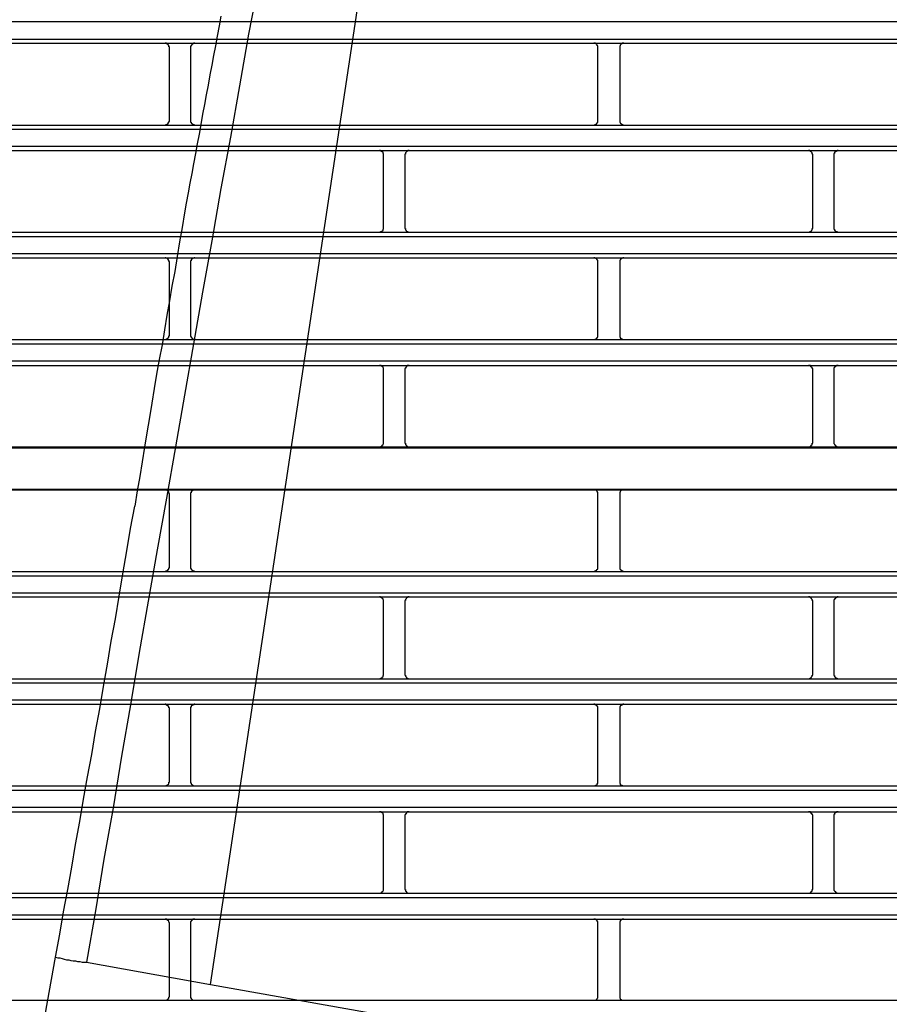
# Model space of a CAD drawing. Header units: millimetres. Extents: x 39871 to 53385, y 51832 to 57813.
# Tile 57 of 88: x 48556 to 48597, y 52684 to 52730. Entities that reach past the tile are written whole.
import ezdxf
from ezdxf import colors
from ezdxf.entities.mleader import LeaderData, LeaderLine
from ezdxf.math import Vec2, Vec3

# ---------------------------------------------------------------- set-up
doc = ezdxf.new("R2010")
doc.units = ezdxf.units.MM
doc.layers.add('AQUAREA', color=7, linetype='Continuous')
doc.layers.add('IS_KAN_OPIS', color=7, linetype='Continuous', lineweight=30)
doc.styles.add('ARIAL', font='ARIALN.TTF')

# ---------------------------------------------------------------- blocks, each defined once
blk = doc.blocks.new('SPLIT')
at = {"layer": 'AQUAREA'}
for points in [[(24621.49, -813.75), (24640.25, -689.15)], [(24628.07, -692.02), (24627.02, -697.97), (24625.9, -703.92), (24624.85, -709.87), (24623.8, -715.82), (24622.68, -721.77), (24621.63, -727.79), (24620.58, -733.74), (24619.53, -739.69), (24618.48, -745.64), (24617.43, -751.59), (24616.38, -757.54), (24615.33, -763.49), (24614.28, -769.44), (24613.23, -775.39), (24612.25, -781.41), (24611.2, -787.36), (24610.22, -793.31), (24609.17, -799.26), (24608.19, -805.21), (24607.14, -811.16)], [(24622.68, -701.82), (24622.47, -702.94), (24622.26, -704.13), (24622.05, -705.25), (24621.84, -706.37), (24621.63, -707.49), (24621.42, -708.61), (24621.21, -709.8), (24621, -710.92), (24620.79, -712.04), (24620.58, -713.16), (24620.37, -714.35), (24620.16, -715.47), (24619.95, -716.59), (24619.74, -717.71), (24619.53, -718.9), (24619.32, -720.02), (24619.11, -721.14), (24618.9, -722.26), (24618.69, -723.45), (24618.48, -724.57)], [(24308.59, -702.45), (24877.69, -702.45)], [(24308.59, -704.48), (24877.69, -704.48)], [(24308.59, -704.97), (24877.69, -704.97)], [(24616.73, -705.46), (24616.73, -705.46), (24616.73, -705.39), (24616.66, -705.39), (24616.66, -705.32), (24616.66, -705.25), (24616.66, -705.18), (24616.59, -705.18), (24616.59, -705.11), (24616.52, -705.11), (24616.52, -705.04), (24616.45, -705.04), (24616.38, -705.04), (24616.38, -704.97), (24616.31, -704.97), (24616.24, -704.97)], [(24616.73, -713.93), (24616.73, -705.46)], [(24619.67, -704.97), (24619.67, -704.97), (24619.6, -704.97), (24619.53, -704.97), (24619.46, -705.04), (24619.39, -705.04), (24619.39, -705.11), (24619.32, -705.11), (24619.32, -705.18), (24619.25, -705.18), (24619.25, -705.25), (24619.25, -705.32), (24619.18, -705.32), (24619.18, -705.39), (24619.18, -705.46)], [(24619.18, -705.46), (24619.18, -713.93)], [(24666.29, -705.46), (24666.29, -705.46), (24666.29, -705.39), (24666.29, -705.32), (24666.29, -705.25), (24666.22, -705.25), (24666.22, -705.18), (24666.15, -705.11), (24666.08, -705.04), (24666.01, -705.04), (24666.01, -704.97), (24665.94, -704.97), (24665.87, -704.97), (24665.8, -704.97)], [(24666.29, -713.93), (24666.29, -705.46)], [(24669.3, -704.97), (24669.3, -704.97), (24669.23, -704.97), (24669.16, -704.97), (24669.09, -704.97), (24669.09, -705.04), (24669.02, -705.04), (24668.95, -705.11), (24668.88, -705.18), (24668.88, -705.25), (24668.81, -705.25), (24668.81, -705.32), (24668.81, -705.39), (24668.81, -705.46)], [(24668.81, -705.46), (24668.81, -713.93)], [(24308.59, -714.42), (24877.69, -714.42)], [(24616.24, -714.42), (24616.24, -714.42), (24616.31, -714.42), (24616.31, -714.35), (24616.38, -714.35), (24616.45, -714.35), (24616.52, -714.28), (24616.59, -714.28), (24616.59, -714.21), (24616.59, -714.14), (24616.66, -714.14), (24616.66, -714.07), (24616.66, -714), (24616.73, -714), (24616.73, -713.93)], [(24619.18, -713.93), (24619.18, -713.93), (24619.18, -714), (24619.18, -714.07), (24619.25, -714.07), (24619.25, -714.14), (24619.25, -714.21), (24619.32, -714.21), (24619.32, -714.28), (24619.39, -714.28), (24619.39, -714.35), (24619.46, -714.35), (24619.53, -714.35), (24619.6, -714.35), (24619.6, -714.42), (24619.67, -714.42)], [(24665.8, -714.42), (24665.8, -714.42), (24665.87, -714.42), (24665.94, -714.42), (24665.94, -714.35), (24666.01, -714.35), (24666.08, -714.35), (24666.08, -714.28), (24666.15, -714.28), (24666.15, -714.21), (24666.22, -714.21), (24666.22, -714.14), (24666.29, -714.14), (24666.29, -714.07), (24666.29, -714), (24666.29, -713.93)], [(24668.81, -713.93), (24668.81, -713.93), (24668.81, -714), (24668.81, -714.07), (24668.81, -714.14), (24668.88, -714.14), (24668.88, -714.21), (24668.95, -714.21), (24668.95, -714.28), (24669.02, -714.28), (24669.02, -714.35), (24669.09, -714.35), (24669.16, -714.35), (24669.16, -714.42), (24669.23, -714.42), (24669.3, -714.42)], [(24308.59, -714.91), (24877.69, -714.91)], [(24308.59, -716.87), (24877.69, -716.87)], [(24308.59, -717.36), (24877.69, -717.36)], [(24641.51, -717.85), (24641.51, -717.85), (24641.51, -717.78), (24641.51, -717.71), (24641.44, -717.71), (24641.44, -717.64), (24641.44, -717.57), (24641.37, -717.57), (24641.37, -717.5), (24641.3, -717.5), (24641.3, -717.43), (24641.23, -717.43), (24641.16, -717.43), (24641.16, -717.36), (24641.09, -717.36), (24641.02, -717.36)], [(24641.51, -726.32), (24641.51, -717.85)], [(24644.45, -717.36), (24644.45, -717.36), (24644.38, -717.36), (24644.31, -717.36), (24644.31, -717.43), (24644.24, -717.43), (24644.17, -717.43), (24644.17, -717.5), (24644.1, -717.5), (24644.1, -717.57), (24644.03, -717.64), (24644.03, -717.71), (24644.03, -717.78), (24643.96, -717.78), (24643.96, -717.85)], [(24643.96, -717.85), (24643.96, -726.32)], [(24691.14, -717.85), (24691.14, -717.85), (24691.14, -717.78), (24691.07, -717.78), (24691.07, -717.71), (24691.07, -717.64), (24691, -717.57), (24691, -717.5), (24690.93, -717.5), (24690.93, -717.43), (24690.86, -717.43), (24690.79, -717.43), (24690.79, -717.36), (24690.72, -717.36), (24690.65, -717.36)], [(24691.14, -726.32), (24691.14, -717.85)], [(24694.08, -717.36), (24694.08, -717.36), (24694.01, -717.36), (24693.94, -717.36), (24693.94, -717.43), (24693.87, -717.43), (24693.8, -717.43), (24693.8, -717.5), (24693.73, -717.5), (24693.73, -717.57), (24693.66, -717.57), (24693.66, -717.64), (24693.66, -717.71), (24693.59, -717.71), (24693.59, -717.78), (24693.59, -717.85)], [(24693.59, -717.85), (24693.59, -726.32)], [(24618.48, -724.57), (24618.2, -726.25), (24617.92, -727.93), (24617.64, -729.61), (24617.36, -731.36), (24617.01, -733.04), (24616.73, -734.72), (24616.45, -736.4), (24616.17, -738.08), (24615.89, -739.83), (24615.54, -741.51), (24615.26, -743.19), (24614.98, -744.87), (24614.7, -746.55), (24614.42, -748.23), (24614.14, -749.98), (24613.86, -751.66), (24613.58, -753.34), (24613.3, -755.02), (24613.02, -756.7), (24612.74, -758.45)], [(24308.59, -726.81), (24877.69, -726.81)], [(24641.02, -726.81), (24641.02, -726.81), (24641.09, -726.81), (24641.16, -726.81), (24641.16, -726.74), (24641.23, -726.74), (24641.3, -726.74), (24641.3, -726.67), (24641.37, -726.67), (24641.37, -726.6), (24641.44, -726.6), (24641.44, -726.53), (24641.44, -726.46), (24641.51, -726.46), (24641.51, -726.39), (24641.51, -726.32)], [(24643.96, -726.32), (24643.96, -726.32), (24643.96, -726.39), (24644.03, -726.39), (24644.03, -726.46), (24644.03, -726.53), (24644.1, -726.6), (24644.1, -726.67), (24644.17, -726.67), (24644.17, -726.74), (24644.24, -726.74), (24644.31, -726.74), (24644.31, -726.81), (24644.38, -726.81), (24644.45, -726.81)], [(24690.65, -726.81), (24690.65, -726.81), (24690.72, -726.81), (24690.79, -726.81), (24690.79, -726.74), (24690.86, -726.74), (24690.93, -726.74), (24690.93, -726.67), (24691, -726.67), (24691, -726.6), (24691.07, -726.53), (24691.07, -726.46), (24691.07, -726.39), (24691.14, -726.39), (24691.14, -726.32)], [(24693.59, -726.32), (24693.59, -726.32), (24693.59, -726.39), (24693.59, -726.46), (24693.66, -726.46), (24693.66, -726.53), (24693.66, -726.6), (24693.73, -726.6), (24693.73, -726.67), (24693.8, -726.67), (24693.8, -726.74), (24693.87, -726.74), (24693.94, -726.74), (24693.94, -726.81), (24694.01, -726.81), (24694.08, -726.81)], [(24308.59, -727.3), (24877.69, -727.3)], [(24308.59, -729.26), (24877.69, -729.26)], [(24308.59, -729.75), (24877.69, -729.75)], [(24616.73, -730.24), (24616.73, -730.24), (24616.73, -730.17), (24616.66, -730.17), (24616.66, -730.1), (24616.66, -730.03), (24616.59, -730.03), (24616.59, -729.96), (24616.59, -729.89), (24616.52, -729.89), (24616.45, -729.82), (24616.38, -729.82), (24616.31, -729.82), (24616.31, -729.75), (24616.24, -729.75)], [(24616.73, -738.71), (24616.73, -730.24)], [(24619.67, -729.75), (24619.67, -729.75), (24619.6, -729.75), (24619.6, -729.82), (24619.53, -729.82), (24619.46, -729.82), (24619.39, -729.82), (24619.39, -729.89), (24619.32, -729.89), (24619.32, -729.96), (24619.25, -729.96), (24619.25, -730.03), (24619.25, -730.1), (24619.18, -730.1), (24619.18, -730.17), (24619.18, -730.24)], [(24619.18, -730.24), (24619.18, -738.71)], [(24666.29, -730.24), (24666.29, -730.24), (24666.29, -730.17), (24666.29, -730.1), (24666.29, -730.03), (24666.22, -730.03), (24666.22, -729.96), (24666.15, -729.96), (24666.15, -729.89), (24666.08, -729.89), (24666.08, -729.82), (24666.01, -729.82), (24665.94, -729.82), (24665.94, -729.75), (24665.87, -729.75), (24665.8, -729.75)], [(24666.29, -738.71), (24666.29, -730.24)], [(24669.3, -729.75), (24669.3, -729.75), (24669.23, -729.75), (24669.16, -729.75), (24669.16, -729.82), (24669.09, -729.82), (24669.02, -729.82), (24669.02, -729.89), (24668.95, -729.89), (24668.95, -729.96), (24668.88, -729.96), (24668.88, -730.03), (24668.81, -730.03), (24668.81, -730.1), (24668.81, -730.17), (24668.81, -730.24)], [(24668.81, -730.24), (24668.81, -738.71)], [(24308.59, -739.2), (24877.69, -739.2)], [(24616.24, -739.2), (24616.24, -739.2), (24616.31, -739.2), (24616.38, -739.2), (24616.38, -739.13), (24616.45, -739.13), (24616.52, -739.13), (24616.52, -739.06), (24616.59, -739.06), (24616.59, -738.99), (24616.66, -738.99), (24616.66, -738.92), (24616.66, -738.85), (24616.66, -738.78), (24616.73, -738.78), (24616.73, -738.71)], [(24619.18, -738.71), (24619.18, -738.71), (24619.18, -738.78), (24619.18, -738.85), (24619.25, -738.85), (24619.25, -738.92), (24619.25, -738.99), (24619.32, -738.99), (24619.32, -739.06), (24619.39, -739.06), (24619.39, -739.13), (24619.46, -739.13), (24619.53, -739.2), (24619.6, -739.2), (24619.67, -739.2)], [(24665.8, -739.2), (24665.8, -739.2), (24665.87, -739.2), (24665.94, -739.2), (24666.01, -739.2), (24666.01, -739.13), (24666.08, -739.13), (24666.15, -739.06), (24666.22, -739.06), (24666.22, -738.99), (24666.22, -738.92), (24666.29, -738.92), (24666.29, -738.85), (24666.29, -738.78), (24666.29, -738.71)], [(24668.81, -738.71), (24668.81, -738.71), (24668.81, -738.78), (24668.81, -738.85), (24668.81, -738.92), (24668.88, -738.92), (24668.88, -738.99), (24668.88, -739.06), (24668.95, -739.06), (24669.02, -739.13), (24669.09, -739.13), (24669.09, -739.2), (24669.16, -739.2), (24669.23, -739.2), (24669.3, -739.2)], [(24308.59, -739.69), (24877.69, -739.69)], [(24308.59, -741.65), (24877.69, -741.65)], [(24308.59, -742.21), (24877.69, -742.21)], [(24641.51, -742.7), (24641.51, -742.63), (24641.51, -742.56), (24641.51, -742.49), (24641.44, -742.49), (24641.44, -742.42), (24641.44, -742.35), (24641.37, -742.35), (24641.37, -742.28), (24641.3, -742.28), (24641.23, -742.28), (24641.23, -742.21), (24641.16, -742.21), (24641.09, -742.21), (24641.02, -742.21)], [(24641.51, -751.1), (24641.51, -742.7)], [(24644.45, -742.21), (24644.45, -742.21), (24644.38, -742.21), (24644.31, -742.21), (24644.24, -742.21), (24644.24, -742.28), (24644.17, -742.28), (24644.17, -742.35), (24644.1, -742.35), (24644.1, -742.42), (24644.03, -742.42), (24644.03, -742.49), (24644.03, -742.56), (24643.96, -742.56), (24643.96, -742.63), (24643.96, -742.7)], [(24643.96, -742.7), (24643.96, -751.1)], [(24691.14, -742.7), (24691.14, -742.63), (24691.14, -742.56), (24691.07, -742.56), (24691.07, -742.49), (24691.07, -742.42), (24691, -742.42), (24691, -742.35), (24690.93, -742.35), (24690.93, -742.28), (24690.86, -742.28), (24690.86, -742.21), (24690.79, -742.21), (24690.72, -742.21), (24690.65, -742.21)], [(24691.14, -751.1), (24691.14, -742.7)], [(24694.08, -742.21), (24694.08, -742.21), (24694.01, -742.21), (24693.94, -742.21), (24693.87, -742.21), (24693.87, -742.28), (24693.8, -742.28), (24693.73, -742.28), (24693.73, -742.35), (24693.66, -742.35), (24693.66, -742.42), (24693.66, -742.49), (24693.59, -742.49), (24693.59, -742.56), (24693.59, -742.63), (24693.59, -742.7)], [(24693.59, -742.7), (24693.59, -751.1)], [(24308.59, -751.59), (24877.69, -751.59)], [(24308.59, -751.73), (24877.69, -751.73)], [(24641.02, -751.59), (24641.02, -751.59), (24641.09, -751.59), (24641.16, -751.59), (24641.23, -751.59), (24641.23, -751.52), (24641.3, -751.52), (24641.3, -751.45), (24641.37, -751.45), (24641.37, -751.38), (24641.44, -751.38), (24641.44, -751.31), (24641.51, -751.24), (24641.51, -751.17), (24641.51, -751.1)], [(24643.96, -751.1), (24643.96, -751.1), (24643.96, -751.17), (24644.03, -751.17), (24644.03, -751.24), (24644.03, -751.31), (24644.03, -751.38), (24644.1, -751.38), (24644.1, -751.45), (24644.17, -751.45), (24644.17, -751.52), (24644.24, -751.52), (24644.31, -751.59), (24644.38, -751.59), (24644.45, -751.59)], [(24690.65, -751.59), (24690.65, -751.59), (24690.72, -751.59), (24690.79, -751.59), (24690.86, -751.52), (24690.93, -751.52), (24690.93, -751.45), (24691, -751.45), (24691, -751.38), (24691.07, -751.38), (24691.07, -751.31), (24691.07, -751.24), (24691.07, -751.17), (24691.14, -751.17), (24691.14, -751.1)], [(24693.59, -751.1), (24693.59, -751.1), (24693.59, -751.17), (24693.59, -751.24), (24693.66, -751.31), (24693.66, -751.38), (24693.73, -751.38), (24693.73, -751.45), (24693.8, -751.45), (24693.8, -751.52), (24693.87, -751.52), (24693.87, -751.59), (24693.94, -751.59), (24694.01, -751.59), (24694.08, -751.59)], [(24308.59, -756.49), (24877.69, -756.49)], [(24308.59, -756.56), (24877.69, -756.56)], [(24616.73, -757.05), (24616.73, -757.05), (24616.73, -756.98), (24616.66, -756.98), (24616.66, -756.91), (24616.66, -756.84), (24616.66, -756.77), (24616.59, -756.77), (24616.59, -756.7), (24616.52, -756.7), (24616.52, -756.63), (24616.45, -756.63), (24616.38, -756.63), (24616.38, -756.56), (24616.31, -756.56), (24616.24, -756.56)], [(24619.67, -756.56), (24619.67, -756.56), (24619.6, -756.56), (24619.53, -756.56), (24619.46, -756.63), (24619.39, -756.63), (24619.39, -756.7), (24619.32, -756.7), (24619.32, -756.77), (24619.25, -756.77), (24619.25, -756.84), (24619.25, -756.91), (24619.18, -756.91), (24619.18, -756.98), (24619.18, -757.05)], [(24666.29, -757.05), (24666.29, -757.05), (24666.29, -756.98), (24666.29, -756.91), (24666.29, -756.84), (24666.22, -756.84), (24666.22, -756.77), (24666.15, -756.7), (24666.08, -756.63), (24666.01, -756.63), (24666.01, -756.56), (24665.94, -756.56), (24665.87, -756.56), (24665.8, -756.56)], [(24669.3, -756.56), (24669.3, -756.56), (24669.23, -756.56), (24669.16, -756.56), (24669.09, -756.56), (24669.09, -756.63), (24669.02, -756.63), (24668.95, -756.7), (24668.88, -756.77), (24668.88, -756.84), (24668.81, -756.84), (24668.81, -756.91), (24668.81, -756.98), (24668.81, -757.05)], [(24616.73, -765.52), (24616.73, -757.05)], [(24619.18, -757.05), (24619.18, -765.52)], [(24666.29, -765.52), (24666.29, -757.05)], [(24668.81, -757.05), (24668.81, -765.52)], [(24603.57, -810.6), (24604.06, -807.94), (24604.48, -805.35), (24604.97, -802.76), (24605.46, -800.17), (24605.88, -797.58), (24606.37, -794.92), (24606.79, -792.33), (24607.28, -789.74), (24607.77, -787.15), (24608.19, -784.49), (24608.68, -781.9), (24609.1, -779.31), (24609.59, -776.72), (24610.01, -774.06), (24610.5, -771.47), (24610.92, -768.88), (24611.34, -766.29), (24611.83, -763.63), (24612.25, -761.04), (24612.74, -758.45)], [(24616.24, -766.01), (24616.24, -766.01), (24616.31, -766.01), (24616.31, -765.94), (24616.38, -765.94), (24616.45, -765.94), (24616.52, -765.87), (24616.59, -765.87), (24616.59, -765.8), (24616.59, -765.73), (24616.66, -765.73), (24616.66, -765.66), (24616.66, -765.59), (24616.73, -765.59), (24616.73, -765.52)], [(24619.18, -765.52), (24619.18, -765.52), (24619.18, -765.59), (24619.18, -765.66), (24619.25, -765.66), (24619.25, -765.73), (24619.25, -765.8), (24619.32, -765.8), (24619.32, -765.87), (24619.39, -765.87), (24619.39, -765.94), (24619.46, -765.94), (24619.53, -765.94), (24619.6, -765.94), (24619.6, -766.01), (24619.67, -766.01)], [(24665.8, -766.01), (24665.8, -766.01), (24665.87, -766.01), (24665.94, -766.01), (24665.94, -765.94), (24666.01, -765.94), (24666.08, -765.94), (24666.08, -765.87), (24666.15, -765.87), (24666.15, -765.8), (24666.22, -765.8), (24666.22, -765.73), (24666.29, -765.73), (24666.29, -765.66), (24666.29, -765.59), (24666.29, -765.52)], [(24668.81, -765.52), (24668.81, -765.52), (24668.81, -765.59), (24668.81, -765.66), (24668.81, -765.73), (24668.88, -765.73), (24668.88, -765.8), (24668.95, -765.8), (24668.95, -765.87), (24669.02, -765.87), (24669.02, -765.94), (24669.09, -765.94), (24669.16, -765.94), (24669.16, -766.01), (24669.23, -766.01), (24669.3, -766.01)], [(24308.59, -766.01), (24877.69, -766.01)], [(24308.59, -766.5), (24877.69, -766.5)], [(24308.59, -768.46), (24877.69, -768.46)], [(24308.59, -768.95), (24877.69, -768.95)], [(24641.51, -769.44), (24641.51, -769.44), (24641.51, -769.37), (24641.51, -769.3), (24641.44, -769.3), (24641.44, -769.23), (24641.44, -769.16), (24641.37, -769.16), (24641.37, -769.09), (24641.3, -769.09), (24641.3, -769.02), (24641.23, -769.02), (24641.16, -769.02), (24641.16, -768.95), (24641.09, -768.95), (24641.02, -768.95)], [(24644.45, -768.95), (24644.45, -768.95), (24644.38, -768.95), (24644.31, -768.95), (24644.31, -769.02), (24644.24, -769.02), (24644.17, -769.02), (24644.17, -769.09), (24644.1, -769.09), (24644.1, -769.16), (24644.03, -769.23), (24644.03, -769.3), (24644.03, -769.37), (24643.96, -769.37), (24643.96, -769.44)], [(24691.14, -769.44), (24691.14, -769.44), (24691.14, -769.37), (24691.07, -769.37), (24691.07, -769.3), (24691.07, -769.23), (24691, -769.16), (24691, -769.09), (24690.93, -769.09), (24690.93, -769.02), (24690.86, -769.02), (24690.79, -769.02), (24690.79, -768.95), (24690.72, -768.95), (24690.65, -768.95)], [(24694.08, -768.95), (24694.08, -768.95), (24694.01, -768.95), (24693.94, -768.95), (24693.94, -769.02), (24693.87, -769.02), (24693.8, -769.02), (24693.8, -769.09), (24693.73, -769.09), (24693.73, -769.16), (24693.66, -769.16), (24693.66, -769.23), (24693.66, -769.3), (24693.59, -769.3), (24693.59, -769.37), (24693.59, -769.44)], [(24641.51, -777.91), (24641.51, -769.44)], [(24643.96, -769.44), (24643.96, -777.91)], [(24691.14, -777.91), (24691.14, -769.44)], [(24693.59, -769.44), (24693.59, -777.91)], [(24641.02, -778.4), (24641.02, -778.4), (24641.09, -778.4), (24641.16, -778.4), (24641.16, -778.33), (24641.23, -778.33), (24641.3, -778.33), (24641.3, -778.26), (24641.37, -778.26), (24641.37, -778.19), (24641.44, -778.19), (24641.44, -778.12), (24641.44, -778.05), (24641.51, -778.05), (24641.51, -777.98), (24641.51, -777.91)], [(24643.96, -777.91), (24643.96, -777.91), (24643.96, -777.98), (24644.03, -777.98), (24644.03, -778.05), (24644.03, -778.12), (24644.1, -778.19), (24644.1, -778.26), (24644.17, -778.26), (24644.17, -778.33), (24644.24, -778.33), (24644.31, -778.33), (24644.31, -778.4), (24644.38, -778.4), (24644.45, -778.4)], [(24690.65, -778.4), (24690.65, -778.4), (24690.72, -778.4), (24690.79, -778.4), (24690.79, -778.33), (24690.86, -778.33), (24690.93, -778.33), (24690.93, -778.26), (24691, -778.26), (24691, -778.19), (24691.07, -778.12), (24691.07, -778.05), (24691.07, -777.98), (24691.14, -777.98), (24691.14, -777.91)], [(24693.59, -777.91), (24693.59, -777.91), (24693.59, -777.98), (24693.59, -778.05), (24693.66, -778.05), (24693.66, -778.12), (24693.66, -778.19), (24693.73, -778.19), (24693.73, -778.26), (24693.8, -778.26), (24693.8, -778.33), (24693.87, -778.33), (24693.94, -778.33), (24693.94, -778.4), (24694.01, -778.4), (24694.08, -778.4)], [(24308.59, -778.4), (24877.69, -778.4)], [(24308.59, -778.89), (24877.69, -778.89)], [(24308.59, -780.85), (24877.69, -780.85)], [(24308.59, -781.34), (24877.69, -781.34)], [(24616.73, -781.83), (24616.73, -781.83), (24616.73, -781.76), (24616.66, -781.76), (24616.66, -781.69), (24616.66, -781.62), (24616.59, -781.62), (24616.59, -781.55), (24616.59, -781.48), (24616.52, -781.48), (24616.45, -781.48), (24616.45, -781.41), (24616.38, -781.41), (24616.31, -781.41), (24616.31, -781.34), (24616.24, -781.34)], [(24619.67, -781.34), (24619.67, -781.34), (24619.6, -781.34), (24619.6, -781.41), (24619.53, -781.41), (24619.46, -781.41), (24619.39, -781.41), (24619.39, -781.48), (24619.32, -781.48), (24619.32, -781.55), (24619.25, -781.55), (24619.25, -781.62), (24619.25, -781.69), (24619.18, -781.69), (24619.18, -781.76), (24619.18, -781.83)], [(24666.29, -781.83), (24666.29, -781.83), (24666.29, -781.76), (24666.29, -781.69), (24666.29, -781.62), (24666.22, -781.62), (24666.22, -781.55), (24666.15, -781.55), (24666.15, -781.48), (24666.08, -781.48), (24666.08, -781.41), (24666.01, -781.41), (24665.94, -781.41), (24665.94, -781.34), (24665.87, -781.34), (24665.8, -781.34)], [(24669.3, -781.34), (24669.3, -781.34), (24669.23, -781.34), (24669.16, -781.34), (24669.16, -781.41), (24669.09, -781.41), (24669.02, -781.41), (24669.02, -781.48), (24668.95, -781.48), (24668.95, -781.55), (24668.88, -781.55), (24668.88, -781.62), (24668.81, -781.62), (24668.81, -781.69), (24668.81, -781.76), (24668.81, -781.83)], [(24616.73, -790.3), (24616.73, -781.83)], [(24619.18, -781.83), (24619.18, -790.3)], [(24666.29, -790.3), (24666.29, -781.83)], [(24668.81, -781.83), (24668.81, -790.3)], [(24308.59, -790.79), (24877.69, -790.79)], [(24616.24, -790.79), (24616.24, -790.79), (24616.31, -790.79), (24616.38, -790.79), (24616.38, -790.72), (24616.45, -790.72), (24616.52, -790.72), (24616.52, -790.65), (24616.59, -790.65), (24616.59, -790.58), (24616.66, -790.58), (24616.66, -790.51), (24616.66, -790.44), (24616.66, -790.37), (24616.73, -790.37), (24616.73, -790.3)], [(24619.18, -790.3), (24619.18, -790.3), (24619.18, -790.37), (24619.18, -790.44), (24619.25, -790.44), (24619.25, -790.51), (24619.25, -790.58), (24619.32, -790.58), (24619.32, -790.65), (24619.39, -790.65), (24619.39, -790.72), (24619.46, -790.72), (24619.53, -790.79), (24619.6, -790.79), (24619.67, -790.79)], [(24665.8, -790.79), (24665.8, -790.79), (24665.87, -790.79), (24665.94, -790.79), (24666.01, -790.79), (24666.01, -790.72), (24666.08, -790.72), (24666.15, -790.65), (24666.22, -790.65), (24666.22, -790.58), (24666.22, -790.51), (24666.29, -790.51), (24666.29, -790.44), (24666.29, -790.37), (24666.29, -790.3)], [(24668.81, -790.3), (24668.81, -790.3), (24668.81, -790.37), (24668.81, -790.44), (24668.81, -790.51), (24668.88, -790.51), (24668.88, -790.58), (24668.88, -790.65), (24668.95, -790.65), (24669.02, -790.72), (24669.09, -790.72), (24669.09, -790.79), (24669.16, -790.79), (24669.23, -790.79), (24669.3, -790.79)], [(24308.59, -791.28), (24877.69, -791.28)], [(24308.59, -793.24), (24877.69, -793.24)], [(24308.59, -793.8), (24877.69, -793.8)], [(24641.51, -794.29), (24641.51, -794.22), (24641.51, -794.15), (24641.51, -794.08), (24641.44, -794.08), (24641.44, -794.01), (24641.44, -793.94), (24641.37, -793.94), (24641.37, -793.87), (24641.3, -793.87), (24641.23, -793.87), (24641.23, -793.8), (24641.16, -793.8), (24641.09, -793.8), (24641.02, -793.8)], [(24644.45, -793.8), (24644.45, -793.8), (24644.38, -793.8), (24644.31, -793.8), (24644.24, -793.8), (24644.24, -793.87), (24644.17, -793.87), (24644.17, -793.94), (24644.1, -793.94), (24644.1, -794.01), (24644.03, -794.01), (24644.03, -794.08), (24644.03, -794.15), (24643.96, -794.15), (24643.96, -794.22), (24643.96, -794.29)], [(24691.14, -794.29), (24691.14, -794.22), (24691.14, -794.15), (24691.07, -794.15), (24691.07, -794.08), (24691.07, -794.01), (24691, -794.01), (24691, -793.94), (24690.93, -793.94), (24690.93, -793.87), (24690.86, -793.87), (24690.86, -793.8), (24690.79, -793.8), (24690.72, -793.8), (24690.65, -793.8)], [(24694.08, -793.8), (24694.08, -793.8), (24694.01, -793.8), (24693.94, -793.8), (24693.87, -793.8), (24693.87, -793.87), (24693.8, -793.87), (24693.73, -793.87), (24693.73, -793.94), (24693.66, -793.94), (24693.66, -794.01), (24693.66, -794.08), (24693.59, -794.08), (24693.59, -794.15), (24693.59, -794.22), (24693.59, -794.29)], [(24641.51, -802.69), (24641.51, -794.29)], [(24643.96, -794.29), (24643.96, -802.69)], [(24691.14, -802.69), (24691.14, -794.29)], [(24693.59, -794.29), (24693.59, -802.69)], [(24308.59, -803.18), (24877.69, -803.18)], [(24641.02, -803.18), (24641.02, -803.18), (24641.09, -803.18), (24641.16, -803.18), (24641.23, -803.18), (24641.23, -803.11), (24641.3, -803.11), (24641.3, -803.04), (24641.37, -803.04), (24641.37, -802.97), (24641.44, -802.97), (24641.44, -802.9), (24641.51, -802.83), (24641.51, -802.76), (24641.51, -802.69)], [(24643.96, -802.69), (24643.96, -802.69), (24643.96, -802.76), (24644.03, -802.76), (24644.03, -802.83), (24644.03, -802.9), (24644.03, -802.97), (24644.1, -802.97), (24644.1, -803.04), (24644.17, -803.04), (24644.17, -803.11), (24644.24, -803.11), (24644.24, -803.18), (24644.31, -803.18), (24644.38, -803.18), (24644.45, -803.18)], [(24690.65, -803.18), (24690.65, -803.18), (24690.72, -803.18), (24690.79, -803.18), (24690.86, -803.18), (24690.86, -803.11), (24690.93, -803.11), (24690.93, -803.04), (24691, -803.04), (24691, -802.97), (24691.07, -802.97), (24691.07, -802.9), (24691.07, -802.83), (24691.07, -802.76), (24691.14, -802.76), (24691.14, -802.69)], [(24693.59, -802.69), (24693.59, -802.69), (24693.59, -802.76), (24693.59, -802.83), (24693.66, -802.9), (24693.66, -802.97), (24693.73, -802.97), (24693.73, -803.04), (24693.8, -803.04), (24693.8, -803.11), (24693.87, -803.11), (24693.87, -803.18), (24693.94, -803.18), (24694.01, -803.18), (24694.08, -803.18)], [(24308.59, -803.67), (24877.69, -803.67)], [(24308.59, -805.7), (24877.69, -805.7)], [(24308.59, -806.19), (24877.69, -806.19)], [(24616.73, -806.68), (24616.73, -806.68), (24616.73, -806.61), (24616.66, -806.54), (24616.66, -806.47), (24616.66, -806.4), (24616.59, -806.4), (24616.59, -806.33), (24616.52, -806.33), (24616.52, -806.26), (24616.45, -806.26), (24616.45, -806.19), (24616.38, -806.19), (24616.31, -806.19), (24616.24, -806.19)], [(24616.73, -815.08), (24616.73, -806.68)], [(24619.67, -806.19), (24619.67, -806.19), (24619.6, -806.19), (24619.53, -806.19), (24619.46, -806.19), (24619.46, -806.26), (24619.39, -806.26), (24619.32, -806.26), (24619.32, -806.33), (24619.25, -806.4), (24619.25, -806.47), (24619.18, -806.47), (24619.18, -806.54), (24619.18, -806.61), (24619.18, -806.68)], [(24619.18, -806.68), (24619.18, -815.08)], [(24666.29, -806.68), (24666.29, -806.68), (24666.29, -806.61), (24666.29, -806.54), (24666.29, -806.47), (24666.22, -806.47), (24666.22, -806.4), (24666.22, -806.33), (24666.15, -806.33), (24666.15, -806.26), (24666.08, -806.26), (24666.01, -806.19), (24665.94, -806.19), (24665.87, -806.19), (24665.8, -806.19)], [(24666.29, -815.08), (24666.29, -806.68)], [(24669.3, -806.19), (24669.3, -806.19), (24669.23, -806.19), (24669.16, -806.19), (24669.09, -806.19), (24669.02, -806.26), (24668.95, -806.26), (24668.95, -806.33), (24668.88, -806.33), (24668.88, -806.4), (24668.88, -806.47), (24668.81, -806.47), (24668.81, -806.54), (24668.81, -806.61), (24668.81, -806.68)], [(24668.81, -806.68), (24668.81, -815.08)], [(24601.26, -823.48), (24603.57, -810.6)], [(24603.57, -810.6), (24603.85, -810.67), (24604.06, -810.67), (24604.34, -810.74), (24604.55, -810.81), (24604.83, -810.88), (24605.11, -810.88), (24605.32, -810.95), (24605.6, -811.02), (24605.88, -811.02), (24606.09, -811.09), (24606.37, -811.09), (24606.65, -811.16), (24606.86, -811.16), (24607.14, -811.16)], [(24607.14, -811.16), (24621.49, -813.75)], [(24621.49, -813.75), (24642.56, -817.46)], [(24308.59, -815.57), (24877.69, -815.57)], [(24616.24, -815.57), (24616.24, -815.57), (24616.31, -815.57), (24616.38, -815.57), (24616.45, -815.57), (24616.45, -815.5), (24616.52, -815.5), (24616.52, -815.43), (24616.59, -815.43), (24616.59, -815.36), (24616.66, -815.36), (24616.66, -815.29), (24616.66, -815.22), (24616.73, -815.15), (24616.73, -815.08)], [(24619.18, -815.08), (24619.18, -815.08), (24619.18, -815.15), (24619.18, -815.22), (24619.18, -815.29), (24619.25, -815.29), (24619.25, -815.36), (24619.32, -815.43), (24619.32, -815.5), (24619.39, -815.5), (24619.46, -815.5), (24619.46, -815.57), (24619.53, -815.57), (24619.6, -815.57), (24619.67, -815.57)], [(24665.8, -815.57), (24665.8, -815.57), (24665.87, -815.57), (24665.94, -815.57), (24666.01, -815.57), (24666.08, -815.5), (24666.15, -815.5), (24666.15, -815.43), (24666.22, -815.43), (24666.22, -815.36), (24666.29, -815.29), (24666.29, -815.22), (24666.29, -815.15), (24666.29, -815.08)], [(24668.81, -815.08), (24668.81, -815.08), (24668.81, -815.15), (24668.81, -815.22), (24668.81, -815.29), (24668.88, -815.36), (24668.88, -815.43), (24668.95, -815.43), (24668.95, -815.5), (24669.02, -815.5), (24669.09, -815.57), (24669.16, -815.57), (24669.23, -815.57), (24669.3, -815.57)]]:
    blk.add_lwpolyline(points, dxfattribs=at)
blk.add_open_spline([(24849.6, -639.5), (24849.6, -502.51), (24738.55, -391.46), (24601.57, -391.46), (24464.58, -391.46), (24353.54, -502.51), (24353.54, -639.5), (24353.54, -776.48), (24464.58, -887.53), (24601.57, -887.53), (24738.55, -887.53), (24849.6, -776.48), (24849.6, -639.5)], degree=3, knots=[0, 0, 0, 0, 1, 1, 1, 2, 2, 2, 3, 3, 3, 4, 4, 4, 4], dxfattribs=at)
blk = doc.blocks.new('_None')

msp = doc.modelspace()

# ---------------------------------------------------------------- block references
at = {"lineweight": 13, "xscale": 0.4, "yscale": 0.4, "zscale": 0.4}
msp.add_blockref('SPLIT', (38716.626, 53010.774), dxfattribs=at)

# ---------------------------------------------------------------- leaders
at = {"layer": 'IS_KAN_OPIS', "color": 212}
ml = msp.add_multileader_mtext('Standard', dxfattribs=at)
ml.set_content('\\pxql;{\\C256;Układ pompowy - \\A1;obieg ogrzewania\\Pgrzejnikowego 55/45%%DC; 35kPa; 11,3kW; 917,53kg/h\\P\\C1;Pompa  1~230V; 0,2kW}', color=212, style='ARIAL')
ml.set_leader_properties(color=212)
ml.set_arrow_properties(name='NONE')
ml.build(insert=Vec2(0, 0))
ml.multileader.update_dxf_attribs({"text_left_attachment_type": 6, "text_right_attachment_type": 6, "dogleg_length": 5, "arrow_head_size": 3})
ctx = ml.context
ctx.base_point, ctx.char_height, ctx.arrow_head_size, ctx.landing_gap_size, ctx.plane_origin = Vec3(45306.642, 52379.527), 30, 3, 1, Vec3(43632.71, 52295.388)
ctx.left_attachment, ctx.right_attachment = 6, 6
notes = []
notes.append((ctx, [(0, (1, 1, 0), (45301.642, 52379.527), (1, 0), 5, [(0, [(45125.376, 52771.048)], 0, [])])]))
ctx.mtext.insert, ctx.mtext.width, ctx.mtext.flow_direction = Vec3(45307.642, 52417.856), 8077.03979, 5
for ctx, leaders in notes:
    for number, flags, end, landing, length, lines in leaders:
        leader = LeaderData()
        leader.index, (leader.has_last_leader_line, leader.has_dogleg_vector, leader.attachment_direction) = number, flags
        leader.last_leader_point, leader.dogleg_vector, leader.dogleg_length = Vec3(end), Vec3(landing), length
        for number, points, colour, breaks in lines:
            line = LeaderLine()
            line.index, line.vertices, line.color, line.breaks = number, Vec3.list(points), colors.encode_raw_color(colour), breaks
            leader.lines.append(line)
        ctx.leaders.append(leader)

doc.saveas('drawing.dxf')
